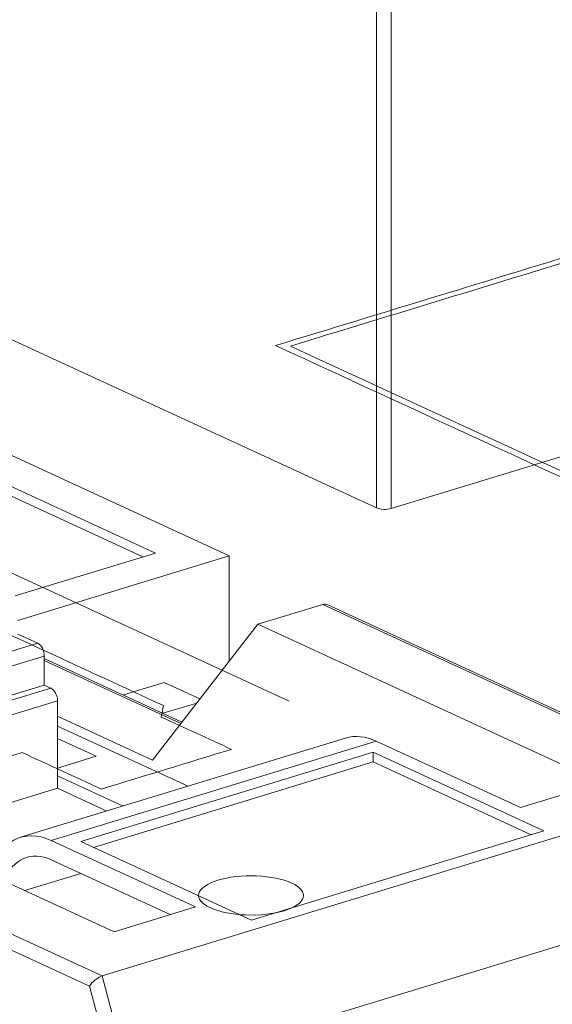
# Model space of a CAD drawing. Header units: inches. Extents: x -30 to 641, y 180 to 601.
# Tile 13 of 252: x 126.28 to 128.83, y 348.01 to 352.72. Entities that reach past the tile are written whole.
import ezdxf

# ---------------------------------------------------------------- set-up
doc = ezdxf.new("R2010")
doc.units = ezdxf.units.IN
doc.header["$MEASUREMENT"] = 0
doc.layers.add('1', color=7, linetype='Continuous')

# ---------------------------------------------------------------- blocks, each defined once
blk = doc.blocks.new('block 2865')
at = {"layer": '1', "color": 155, "lineweight": 18, "true_color": 0x4c7299}
blk.add_lwpolyline([(127.8388, 349.2856), (126.2876, 348.8116)], dxfattribs=at)
blk = doc.blocks.new('block 2868')
at = {"layer": '1', "color": 155, "lineweight": 18, "true_color": 0x4c7299}
blk.add_lwpolyline([(129.6412, 349.0508), (127.7531, 349.9217)], dxfattribs=at)
blk = doc.blocks.new('block 2873')
at = {"layer": '1', "color": 155, "lineweight": 18, "true_color": 0x4c7299}
blk.add_lwpolyline([(127.0573, 349.3622), (126.4006, 349.6651)], dxfattribs=at)
blk = doc.blocks.new('block 3095')
at = {"layer": '1', "color": 155, "lineweight": 18, "true_color": 0x4c7299}
blk.add_lwpolyline([(127.2833, 350.1554), (124.1272, 351.6113)], dxfattribs=at)
blk = doc.blocks.new('block 3097')
at = {"layer": '1', "color": 155, "lineweight": 18, "true_color": 0x4c7299}
blk.add_lwpolyline([(126.9316, 350.169), (126.2614, 349.9642)], dxfattribs=at)
blk = doc.blocks.new('block 3098')
at = {"layer": '1', "color": 155, "lineweight": 18, "true_color": 0x4c7299}
blk.add_lwpolyline([(125.213, 350.9618), (126.9316, 350.169)], dxfattribs=at)
blk = doc.blocks.new('block 3101')
at = {"layer": '1', "color": 155, "lineweight": 18, "true_color": 0x4c7299}
blk.add_lwpolyline([(126.2743, 349.8471), (127.2833, 350.1554)], dxfattribs=at)
blk = doc.blocks.new('block 3102')
at = {"layer": '1', "color": 155, "lineweight": 18, "true_color": 0x4c7299}
blk.add_lwpolyline([(126.967, 349.4038), (127.1278, 349.4529)], dxfattribs=at)
blk = doc.blocks.new('block 3103')
at = {"layer": '1', "color": 155, "lineweight": 18, "true_color": 0x4c7299}
blk.add_lwpolyline([(127.143, 349.4725), (126.9731, 349.5509)], dxfattribs=at)
blk = doc.blocks.new('block 3724')
at = {"layer": '1', "color": 155, "lineweight": 13, "true_color": 0x4c7299}
blk.add_lwpolyline([(129.6235, 349.0502), (127.7298, 349.9237)], dxfattribs=at)
blk = doc.blocks.new('block 3725')
at = {"layer": '1', "color": 155, "lineweight": 18, "true_color": 0x4c7299}
blk.add_lwpolyline([(126.9164, 349.1805), (127.4196, 349.8289)], dxfattribs=at)
blk = doc.blocks.new('block 3729')
at = {"layer": '1', "color": 155, "lineweight": 18, "true_color": 0x4c7299}
blk.add_lwpolyline([(127.3887, 348.4158), (128.7848, 348.8423)], dxfattribs=at)
blk = doc.blocks.new('block 3730')
at = {"layer": '1', "color": 155, "lineweight": 18, "true_color": 0x4c7299}
blk.add_lwpolyline([(128.7848, 348.8423), (127.9704, 349.218)], dxfattribs=at)
blk = doc.blocks.new('block 3731')
at = {"layer": '1', "color": 155, "lineweight": 18, "true_color": 0x4c7299}
blk.add_lwpolyline([(127.9704, 349.218), (126.5743, 348.7914)], dxfattribs=at)
blk = doc.blocks.new('block 3732')
at = {"layer": '1', "color": 155, "lineweight": 18, "true_color": 0x4c7299}
blk.add_lwpolyline([(126.5743, 348.7914), (127.3887, 348.4158)], dxfattribs=at)
blk = doc.blocks.new('block 3733')
at = {"layer": '1', "color": 155, "lineweight": 18, "true_color": 0x4c7299}
blk.add_lwpolyline([(127.7298, 349.9237), (127.4196, 349.8289)], dxfattribs=at)
blk = doc.blocks.new('block 3734')
at = {"layer": '1', "color": 155, "lineweight": 18, "true_color": 0x4c7299}
blk.add_lwpolyline([(129.6235, 349.0502), (126.6762, 348.1497)], dxfattribs=at)
blk = doc.blocks.new('block 3735')
at = {"layer": '1', "color": 155, "lineweight": 18, "true_color": 0x4c7299}
blk.add_lwpolyline([(126.7339, 348.361), (127.1217, 348.4795)], dxfattribs=at)
blk = doc.blocks.new('block 3736')
at = {"layer": '1', "color": 155, "lineweight": 18, "true_color": 0x4c7299}
blk.add_lwpolyline([(129.0608, 349.0719), (127.4196, 349.8289)], dxfattribs=at)
blk = doc.blocks.new('block 3737')
at = {"layer": '1', "color": 155, "lineweight": 18, "true_color": 0x4c7299}
blk.add_lwpolyline([(127.1217, 348.4795), (126.4337, 348.7969)], dxfattribs=at)
blk = doc.blocks.new('block 3738')
at = {"layer": '1', "color": 155, "lineweight": 18, "true_color": 0x4c7299}
blk.add_lwpolyline([(127.9849, 349.2708), (128.673, 348.9534)], dxfattribs=at)
blk = doc.blocks.new('block 3739')
at = {"layer": '1', "color": 155, "lineweight": 18, "true_color": 0x4c7299}
blk.add_lwpolyline([(125.0928, 349.118), (126.7339, 348.361)], dxfattribs=at)
blk = doc.blocks.new('block 3740')
at = {"layer": '1', "color": 155, "lineweight": 18, "true_color": 0x4c7299}
blk.add_lwpolyline([(128.673, 348.9534), (129.0608, 349.0719)], dxfattribs=at)
blk = doc.blocks.new('block 3754')
at = {"layer": '1', "color": 155, "lineweight": 13, "true_color": 0x4c7299}
blk.add_lwpolyline([(126.6169, 348.101), (124.7585, 348.9583)], dxfattribs=at)
blk = doc.blocks.new('block 3755')
at = {"layer": '1', "color": 155, "lineweight": 13, "true_color": 0x4c7299}
blk.add_lwpolyline([(124.7825, 349.0232), (126.6762, 348.1497)], dxfattribs=at)
blk = doc.blocks.new('block 3756')
at = {"layer": '1', "color": 155, "lineweight": 13, "true_color": 0x4c7299}
blk.add_lwpolyline([(127.9849, 349.2708), (126.4337, 348.7969)], dxfattribs=at)
blk = doc.blocks.new('block 3757')
at = {"layer": '1', "color": 155, "lineweight": 18, "true_color": 0x4c7299}
blk.add_lwpolyline([(126.7339, 347.66), (126.6169, 348.101)], dxfattribs=at)
blk = doc.blocks.new('block 3758')
at = {"layer": '1', "color": 155, "lineweight": 13, "true_color": 0x4c7299}
blk.add_lwpolyline([(126.6762, 348.1497), (126.8042, 347.6671)], dxfattribs=at)
blk = doc.blocks.new('block 3759')
at = {"layer": '1', "color": 155, "lineweight": 18, "true_color": 0x4c7299}
blk.add_lwpolyline([(129.7515, 348.5676), (126.8042, 347.6671)], dxfattribs=at)
blk = doc.blocks.new('block 3767')
at = {"layer": '1', "color": 155, "lineweight": 18, "true_color": 0x4c7299}
blk.add_lwpolyline([(126.369, 349.7381), (126.2743, 349.7818)], dxfattribs=at)
blk = doc.blocks.new('block 3768')
at = {"layer": '1', "color": 155, "lineweight": 13, "true_color": 0x4c7299}
blk.add_lwpolyline([(124.8178, 349.2642), (126.369, 349.7381)], dxfattribs=at)
blk = doc.blocks.new('block 3769')
at = {"layer": '1', "color": 155, "lineweight": 13, "true_color": 0x4c7299}
blk.add_lwpolyline([(126.4006, 349.6772), (124.8494, 349.2033)], dxfattribs=at)
blk = doc.blocks.new('block 3770')
at = {"layer": '1', "color": 155, "lineweight": 13, "true_color": 0x4c7299}
blk.add_lwpolyline([(125.0975, 349.1159), (126.4321, 349.5236)], dxfattribs=at)
blk = doc.blocks.new('block 3771')
at = {"layer": '1', "color": 155, "lineweight": 13, "true_color": 0x4c7299}
blk.add_lwpolyline([(126.4637, 349.4627), (125.1895, 349.0734)], dxfattribs=at)
blk = doc.blocks.new('block 3773')
at = {"layer": '1', "color": 155, "lineweight": 18, "true_color": 0x4c7299}
blk.add_lwpolyline([(126.4321, 349.5236), (126.4006, 349.5382)], dxfattribs=at)
blk = doc.blocks.new('block 3775')
at = {"layer": '1', "color": 155, "lineweight": 13, "true_color": 0x4c7299}
blk.add_lwpolyline([(127.0523, 349.3557), (126.4006, 349.6564)], dxfattribs=at)
blk = doc.blocks.new('block 3776')
at = {"layer": '1', "color": 155, "lineweight": 18, "true_color": 0x4c7299}
blk.add_lwpolyline([(126.4637, 349.3894), (126.9164, 349.1805)], dxfattribs=at)
blk = doc.blocks.new('block 3779')
at = {"layer": '1', "color": 155, "lineweight": 18, "true_color": 0x4c7299}
blk.add_lwpolyline([(126.4637, 349.0457), (126.6987, 348.9372)], dxfattribs=at)
blk = doc.blocks.new('block 3780')
at = {"layer": '1', "color": 155, "lineweight": 18, "true_color": 0x4c7299}
blk.add_lwpolyline([(126.4637, 349.1425), (126.6477, 349.1987)], dxfattribs=at)
blk = doc.blocks.new('block 3781')
at = {"layer": '1', "color": 155, "lineweight": 18, "true_color": 0x4c7299}
blk.add_lwpolyline([(126.6477, 349.1987), (126.4637, 349.2836)], dxfattribs=at)
blk = doc.blocks.new('block 3784')
at = {"layer": '1', "color": 155, "lineweight": 18, "true_color": 0x4c7299}
blk.add_lwpolyline([(126.7763, 348.9609), (126.4637, 349.1051)], dxfattribs=at)
blk = doc.blocks.new('block 4119')
at = {"layer": '1', "color": 155, "lineweight": 18, "true_color": 0x4c7299}
blk.add_lwpolyline([(127.2833, 350.1554), (127.2833, 349.6534)], dxfattribs=at)
blk = doc.blocks.new('block 4120')
at = {"layer": '1', "color": 155, "lineweight": 18, "true_color": 0x4c7299}
blk.add_lwpolyline([(125.2297, 350.9078), (126.8712, 350.1505)], dxfattribs=at)
blk = doc.blocks.new('block 4121')
at = {"layer": '1', "color": 155, "lineweight": 18, "true_color": 0x4c7299}
blk.add_lwpolyline([(126.9731, 349.5509), (126.7777, 349.4912)], dxfattribs=at)
blk = doc.blocks.new('block 4359')
at = {"layer": '1', "color": 155, "lineweight": 13, "true_color": 0x4c7299}
blk.add_lwpolyline([(128.0566, 353.6191), (128.0566, 350.3816)], dxfattribs=at)
blk = doc.blocks.new('block 4360')
at = {"layer": '1', "color": 155, "lineweight": 13, "true_color": 0x4c7299}
blk.add_lwpolyline([(127.9863, 350.3843), (127.9863, 353.612)], dxfattribs=at)
blk = doc.blocks.new('block 4373')
at = {"layer": '1', "color": 155, "lineweight": 18, "true_color": 0x4c7299}
blk.add_lwpolyline([(129.0261, 350.6778), (128.0566, 350.3816)], dxfattribs=at)
blk = doc.blocks.new('block 4374')
at = {"layer": '1', "color": 155, "lineweight": 18, "true_color": 0x4c7299}
blk.add_lwpolyline([(127.9863, 350.3843), (120.601, 353.7911)], dxfattribs=at)
blk = doc.blocks.new('block 4636')
at = {"layer": '1', "color": 155, "lineweight": 18, "true_color": 0x4c7299}
blk.add_lwpolyline([(127.9704, 349.1716), (127.9704, 349.218)], dxfattribs=at)
blk = doc.blocks.new('block 4637')
at = {"layer": '1', "color": 155, "lineweight": 18, "true_color": 0x4c7299}
blk.add_lwpolyline([(128.7243, 348.8239), (127.9704, 349.1716)], dxfattribs=at)
blk = doc.blocks.new('block 4638')
at = {"layer": '1', "color": 155, "lineweight": 18, "true_color": 0x4c7299}
blk.add_lwpolyline([(127.9704, 349.1716), (126.6348, 348.7636)], dxfattribs=at)
blk = doc.blocks.new('block 4644')
at = {"layer": '1', "color": 155, "lineweight": 18, "true_color": 0x4c7299}
blk.add_lwpolyline([(127.0009, 348.4425), (126.4337, 348.7042)], dxfattribs=at)
blk = doc.blocks.new('block 4651')
at = {"layer": '1', "color": 155, "lineweight": 18, "true_color": 0x4c7299}
blk.add_lwpolyline([(126.4006, 349.5382), (126.4006, 349.6772)], dxfattribs=at)
blk = doc.blocks.new('block 4655')
at = {"layer": '1', "color": 155, "lineweight": 13, "true_color": 0x4c7299}
blk.add_lwpolyline([(126.3078, 348.5576), (126.5747, 348.6391)], dxfattribs=at)
blk = doc.blocks.new('block 4659')
at = {"layer": '1', "color": 155, "lineweight": 18, "true_color": 0x4c7299}
blk.add_lwpolyline([(124.8494, 349.0643), (126.4006, 349.5382)], dxfattribs=at)
blk = doc.blocks.new('block 4660')
at = {"layer": '1', "color": 155, "lineweight": 18, "true_color": 0x4c7299}
blk.add_lwpolyline([(126.4637, 349.4627), (126.4637, 349.0457)], dxfattribs=at)
blk = doc.blocks.new('block 4662')
at = {"layer": '1', "color": 155, "lineweight": 18, "true_color": 0x4c7299}
blk.add_lwpolyline([(126.4637, 349.0457), (125.7334, 348.8225)], dxfattribs=at)
blk = doc.blocks.new('block 4663')
at = {"layer": '1', "color": 155, "lineweight": 18, "true_color": 0x4c7299}
blk.add_lwpolyline([(127.0865, 349.0558), (126.4637, 349.343)], dxfattribs=at)
blk = doc.blocks.new('block 4856')
at = {"layer": '1', "color": 18, "lineweight": 13, "true_color": 0x4c0000}
blk.add_lwpolyline([(127.5696, 349.4611), (125.6379, 350.3522)], dxfattribs=at)
blk = doc.blocks.new('block 4934')
at = {"layer": '1', "color": 18, "lineweight": 13, "true_color": 0x4c0000}
blk.add_lwpolyline([(127.5696, 349.4611), (125.6379, 350.3522)], dxfattribs=at)
blk = doc.blocks.new('block 5553')
at = {"layer": '1', "color": 155, "lineweight": 18, "true_color": 0x4c7299}
blk.add_open_spline([(127.7531, 349.9217), (127.7453, 349.9253), (127.7373, 349.926), (127.7298, 349.9237)], degree=3, dxfattribs=at)
blk = doc.blocks.new('block 5558')
at = {"layer": '1', "color": 155, "lineweight": 18, "true_color": 0x4c7299}
blk.add_open_spline([(126.6762, 348.1497), (126.6548, 348.1432), (126.6282, 348.1213), (126.6169, 348.101)], degree=3, dxfattribs=at)
blk = doc.blocks.new('block 5559')
at = {"layer": '1', "color": 155, "lineweight": 18, "true_color": 0x4c7299}
blk.add_open_spline([(126.4337, 348.7969), (126.303, 348.8571), (126.1858, 348.7929), (126.139, 348.6354)], degree=3, dxfattribs=at)
blk = doc.blocks.new('block 5560')
at = {"layer": '1', "color": 155, "lineweight": 18, "true_color": 0x4c7299}
blk.add_open_spline([(127.9849, 349.2708), (127.934, 349.2943), (127.8839, 349.2993), (127.8388, 349.2856)], degree=3, dxfattribs=at)
blk = doc.blocks.new('block 5570')
at = {"layer": '1', "color": 155, "lineweight": 18, "true_color": 0x4c7299}
blk.add_open_spline([(126.4006, 349.6772), (126.4006, 349.7028), (126.3864, 349.7301), (126.369, 349.7381)], degree=3, dxfattribs=at)
blk = doc.blocks.new('block 5571')
at = {"layer": '1', "color": 155, "lineweight": 18, "true_color": 0x4c7299}
blk.add_open_spline([(126.4637, 349.4627), (126.4637, 349.4883), (126.4496, 349.5156), (126.4321, 349.5236)], degree=3, dxfattribs=at)
blk = doc.blocks.new('block 5582')
at = {"layer": '1', "color": 155, "lineweight": 18, "true_color": 0x4c7299}
blk.add_open_spline([(127.9863, 350.3843), (128.0037, 350.3763), (128.0352, 350.375), (128.0566, 350.3816)], degree=3, dxfattribs=at)
blk = doc.blocks.new('block 5610')
at = {"layer": '1', "color": 155, "lineweight": 18, "true_color": 0x4c7299}
blk.add_open_spline([(126.4337, 348.7042), (126.3381, 348.7483), (126.2507, 348.7093), (126.2079, 348.6036)], degree=3, dxfattribs=at)
blk = doc.blocks.new('block 8472')
at = {"layer": '1', "color": 18, "lineweight": 13, "true_color": 0x4c0000}
blk.add_lwpolyline([(127.2294, 348.607), (127.2485, 348.6122), (127.2693, 348.6169), (127.2915, 348.6209), (127.315, 348.624), (127.3393, 348.6263), (127.3642, 348.6276), (127.414, 348.6275), (127.4382, 348.6261), (127.4615, 348.6238), (127.5052, 348.6169), (127.5261, 348.6122), (127.546, 348.6067), (127.5645, 348.6004), (127.5813, 348.5934), (127.5961, 348.5858), (127.6088, 348.5777), (127.6192, 348.5693), (127.6272, 348.5607), (127.6329, 348.5519), (127.6362, 348.5432), (127.6374, 348.5342), (127.6362, 348.525), (127.6326, 348.5158), (127.6264, 348.5066), (127.6179, 348.4978), (127.607, 348.4893), (127.5941, 348.4813), (127.5792, 348.4739), (127.5628, 348.4672), (127.5452, 348.4613), (127.5261, 348.456), (127.5053, 348.4513), (127.4831, 348.4474), (127.4596, 348.4442), (127.4353, 348.442), (127.4104, 348.4406), (127.3606, 348.4408), (127.3364, 348.4422), (127.3131, 348.4445), (127.2694, 348.4513), (127.2485, 348.456), (127.2286, 348.4616), (127.2101, 348.4679), (127.1933, 348.4749), (127.1785, 348.4825), (127.1658, 348.4905), (127.1554, 348.499), (127.1474, 348.5076), (127.1417, 348.5163), (127.1384, 348.5251), (127.1372, 348.5341), (127.1384, 348.5433), (127.142, 348.5525), (127.1482, 348.5616), (127.1567, 348.5705), (127.1676, 348.579), (127.1805, 348.5869), (127.1954, 348.5943), (127.2118, 348.601), (127.2294, 348.607)], dxfattribs=at)
blk = doc.blocks.new('block 8473')
at = {"layer": '1', "color": 18, "lineweight": 13, "true_color": 0x4c0000}
blk.add_open_spline([(126.6732, 349.042), (126.88, 349.1052), (127.0868, 349.1684), (127.2936, 349.2316), (127.1821, 349.283), (127.0705, 349.3345), (126.959, 349.3859), (126.9623, 349.4042), (126.9656, 349.4226), (126.9689, 349.4409), (126.3959, 349.7051), (125.823, 349.9694), (125.2501, 350.2337), (125.1148, 350.2391), (124.9794, 350.2445), (124.844, 350.2499), (124.3724, 350.1058), (123.9007, 349.9616), (123.4291, 349.8175), (123.4156, 349.7667), (123.4021, 349.7158), (123.3887, 349.665), (123.9616, 349.4007), (124.5345, 349.1364), (125.1074, 348.8721), (125.1558, 348.8696), (125.2042, 348.8671), (125.2526, 348.8646), (125.3642, 348.8131), (125.4758, 348.7617), (125.5873, 348.7102), (125.7941, 348.7734), (126.001, 348.8366), (126.2078, 348.8998), (126.0815, 348.958), (125.9553, 349.0163), (125.8291, 349.0745), (125.9842, 349.1219), (126.1393, 349.1693), (126.2944, 349.2167), (126.4207, 349.1585), (126.5469, 349.1002), (126.6732, 349.042)], degree=3, knots=[0, 0, 0, 0, 1, 1, 1, 2, 2, 2, 3, 3, 3, 4, 4, 4, 5, 5, 5, 6, 6, 6, 7, 7, 7, 8, 8, 8, 9, 9, 9, 10, 10, 10, 11, 11, 11, 12, 12, 12, 13, 13, 13, 14, 14, 14, 14], dxfattribs=at)
blk = doc.blocks.new('block 8474')
at = {"layer": '1', "color": 18, "lineweight": 13, "true_color": 0x4c0000}
blk.add_open_spline([(126.6732, 349.042), (126.88, 349.1052), (127.0868, 349.1684), (127.2936, 349.2316), (127.1821, 349.283), (127.0705, 349.3345), (126.959, 349.3859), (126.9623, 349.4042), (126.9656, 349.4226), (126.9689, 349.4409), (126.3959, 349.7051), (125.823, 349.9694), (125.2501, 350.2337), (125.1148, 350.2391), (124.9794, 350.2445), (124.844, 350.2499), (124.3724, 350.1058), (123.9007, 349.9616), (123.4291, 349.8175), (123.4156, 349.7667), (123.4021, 349.7158), (123.3887, 349.665), (123.9616, 349.4007), (124.5345, 349.1364), (125.1074, 348.8721), (125.1558, 348.8696), (125.2042, 348.8671), (125.2526, 348.8646), (125.3642, 348.8131), (125.4758, 348.7617), (125.5873, 348.7102), (125.7941, 348.7734), (126.001, 348.8366), (126.2078, 348.8998), (126.0815, 348.958), (125.9553, 349.0163), (125.8291, 349.0745), (125.9842, 349.1219), (126.1393, 349.1693), (126.2944, 349.2167), (126.4207, 349.1585), (126.5469, 349.1002), (126.6732, 349.042)], degree=3, knots=[0, 0, 0, 0, 1, 1, 1, 2, 2, 2, 3, 3, 3, 4, 4, 4, 5, 5, 5, 6, 6, 6, 7, 7, 7, 8, 8, 8, 9, 9, 9, 10, 10, 10, 11, 11, 11, 12, 12, 12, 13, 13, 13, 14, 14, 14, 14], dxfattribs=at)
blk = doc.blocks.new('block 8895')
at = {"layer": '1', "color": 18, "lineweight": 13, "true_color": 0x4c0000}
blk.add_open_spline([(129.0487, 351.6072), (129.7851, 351.2675), (130.5215, 350.9278), (131.258, 350.588), (130.7667, 350.438), (130.2755, 350.2879), (129.7843, 350.1378), (129.0479, 350.4775), (128.3115, 350.8172), (127.575, 351.1569), (128.0663, 351.307), (128.5575, 351.4571), (129.0487, 351.6072)], degree=3, knots=[0, 0, 0, 0, 1, 1, 1, 2, 2, 2, 3, 3, 3, 4, 4, 4, 4], dxfattribs=at)
blk = doc.blocks.new('block 8896')
at = {"layer": '1', "color": 18, "lineweight": 13, "true_color": 0x4c0000}
blk.add_open_spline([(129.0559, 351.6336), (129.8134, 351.2842), (130.5708, 350.9347), (131.3283, 350.5853), (130.8112, 350.4274), (130.2942, 350.2694), (129.7771, 350.1114), (129.0196, 350.4608), (128.2622, 350.8102), (127.5047, 351.1596), (128.0218, 351.3176), (128.5388, 351.4756), (129.0559, 351.6336)], degree=3, knots=[0, 0, 0, 0, 1, 1, 1, 2, 2, 2, 3, 3, 3, 4, 4, 4, 4], dxfattribs=at)
blk = doc.blocks.new('block 8969')
at = {"layer": '1', "color": 18, "lineweight": 13, "true_color": 0x4c0000}
blk.add_open_spline([(126.6732, 349.042), (126.88, 349.1052), (127.0868, 349.1684), (127.2936, 349.2316), (127.1821, 349.283), (127.0705, 349.3345), (126.959, 349.3859), (126.9623, 349.4042), (126.9656, 349.4226), (126.9689, 349.4409), (126.3959, 349.7051), (125.823, 349.9694), (125.2501, 350.2337), (125.1148, 350.2391), (124.9794, 350.2445), (124.844, 350.2499), (124.3724, 350.1058), (123.9007, 349.9616), (123.4291, 349.8175), (123.4156, 349.7667), (123.4021, 349.7158), (123.3887, 349.665), (123.9616, 349.4007), (124.5345, 349.1364), (125.1074, 348.8721), (125.1558, 348.8696), (125.2042, 348.8671), (125.2526, 348.8646), (125.3642, 348.8131), (125.4758, 348.7617), (125.5873, 348.7102), (125.7941, 348.7734), (126.001, 348.8366), (126.2078, 348.8998), (126.0815, 348.958), (125.9553, 349.0163), (125.8291, 349.0745), (125.9842, 349.1219), (126.1393, 349.1693), (126.2944, 349.2167), (126.4207, 349.1585), (126.5469, 349.1002), (126.6732, 349.042)], degree=3, knots=[0, 0, 0, 0, 1, 1, 1, 2, 2, 2, 3, 3, 3, 4, 4, 4, 5, 5, 5, 6, 6, 6, 7, 7, 7, 8, 8, 8, 9, 9, 9, 10, 10, 10, 11, 11, 11, 12, 12, 12, 13, 13, 13, 14, 14, 14, 14], dxfattribs=at)
blk = doc.blocks.new('block 8971')
at = {"layer": '1', "color": 18, "lineweight": 13, "true_color": 0x4c0000}
blk.add_lwpolyline([(127.2294, 348.607), (127.2485, 348.6122), (127.2693, 348.6169), (127.2915, 348.6209), (127.315, 348.624), (127.3393, 348.6263), (127.3642, 348.6276), (127.414, 348.6275), (127.4382, 348.6261), (127.4615, 348.6238), (127.5052, 348.6169), (127.5261, 348.6122), (127.546, 348.6067), (127.5645, 348.6004), (127.5813, 348.5934), (127.5961, 348.5858), (127.6088, 348.5777), (127.6192, 348.5693), (127.6272, 348.5607), (127.6329, 348.5519), (127.6362, 348.5432), (127.6374, 348.5342), (127.6362, 348.525), (127.6326, 348.5158), (127.6264, 348.5066), (127.6179, 348.4978), (127.607, 348.4893), (127.5941, 348.4813), (127.5792, 348.4739), (127.5628, 348.4672), (127.5452, 348.4613), (127.5261, 348.456), (127.5053, 348.4513), (127.4831, 348.4474), (127.4596, 348.4442), (127.4353, 348.442), (127.4104, 348.4406), (127.3606, 348.4408), (127.3364, 348.4422), (127.3131, 348.4445), (127.2694, 348.4513), (127.2485, 348.456), (127.2286, 348.4616), (127.2101, 348.4679), (127.1933, 348.4749), (127.1785, 348.4825), (127.1658, 348.4905), (127.1554, 348.499), (127.1474, 348.5076), (127.1417, 348.5163), (127.1384, 348.5251), (127.1372, 348.5341), (127.1384, 348.5433), (127.142, 348.5525), (127.1482, 348.5616), (127.1567, 348.5705), (127.1676, 348.579), (127.1805, 348.5869), (127.1954, 348.5943), (127.2118, 348.601), (127.2294, 348.607)], dxfattribs=at)
blk = doc.blocks.new('block 8973')
at = {"layer": '1', "color": 18, "lineweight": 13, "true_color": 0x4c0000}
blk.add_open_spline([(126.6732, 349.042), (126.88, 349.1052), (127.0868, 349.1684), (127.2936, 349.2316), (127.1821, 349.283), (127.0705, 349.3345), (126.959, 349.3859), (126.9623, 349.4042), (126.9656, 349.4226), (126.9689, 349.4409), (126.3959, 349.7051), (125.823, 349.9694), (125.2501, 350.2337), (125.1148, 350.2391), (124.9794, 350.2445), (124.844, 350.2499), (124.3724, 350.1058), (123.9007, 349.9616), (123.4291, 349.8175), (123.4156, 349.7667), (123.4021, 349.7158), (123.3887, 349.665), (123.9616, 349.4007), (124.5345, 349.1364), (125.1074, 348.8721), (125.1558, 348.8696), (125.2042, 348.8671), (125.2526, 348.8646), (125.3642, 348.8131), (125.4758, 348.7617), (125.5873, 348.7102), (125.7941, 348.7734), (126.001, 348.8366), (126.2078, 348.8998), (126.0815, 348.958), (125.9553, 349.0163), (125.8291, 349.0745), (125.9842, 349.1219), (126.1393, 349.1693), (126.2944, 349.2167), (126.4207, 349.1585), (126.5469, 349.1002), (126.6732, 349.042)], degree=3, knots=[0, 0, 0, 0, 1, 1, 1, 2, 2, 2, 3, 3, 3, 4, 4, 4, 5, 5, 5, 6, 6, 6, 7, 7, 7, 8, 8, 8, 9, 9, 9, 10, 10, 10, 11, 11, 11, 12, 12, 12, 13, 13, 13, 14, 14, 14, 14], dxfattribs=at)

msp = doc.modelspace()

# ---------------------------------------------------------------- block references
at = {"layer": '1'}
for name in ['block 4374', 'block 4360', 'block 4359', 'block 8896', 'block 3095', 'block 8895', 'block 3098', 'block 4120', 'block 4373', 'block 5582', 'block 4856', 'block 4934', 'block 8473', 'block 8474', 'block 8969', 'block 8973', 'block 3097', 'block 3101', 'block 4119', 'block 3733', 'block 5553', 'block 3724', 'block 2868', 'block 3725', 'block 3736', 'block 3767', 'block 3768', 'block 5570', 'block 3769', 'block 4651', 'block 2873', 'block 3775', 'block 4659', 'block 3770', 'block 3773', 'block 5571', 'block 4121', 'block 3103', 'block 3771', 'block 4660', 'block 3102', 'block 3776', 'block 4663', 'block 2865', 'block 3781', 'block 5560', 'block 3756', 'block 3738', 'block 3780', 'block 3731', 'block 3730', 'block 4636', 'block 4638', 'block 4637', 'block 3739', 'block 3784', 'block 4662', 'block 3779', 'block 3734', 'block 3740', 'block 3755', 'block 3754', 'block 5559', 'block 3729', 'block 3737', 'block 3732', 'block 5610', 'block 4644', 'block 4655', 'block 8472', 'block 8971', 'block 3759', 'block 3735', 'block 5558', 'block 3758', 'block 3757']:
    msp.add_blockref(name, (0, 0), dxfattribs=at)

doc.saveas('drawing.dxf')
